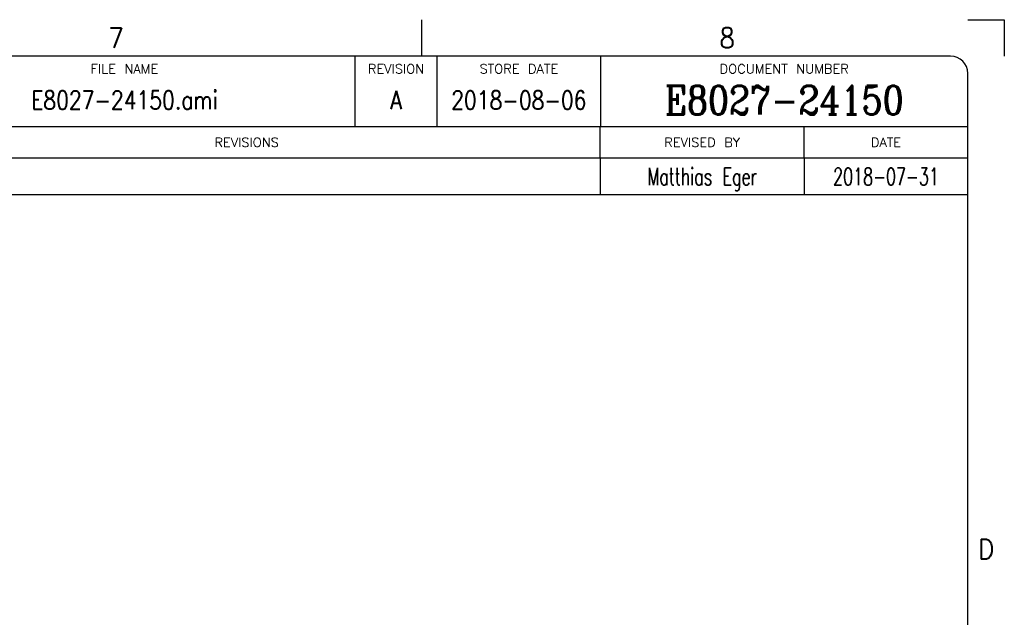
# Model space of a CAD drawing. Header units: millimetres. Extents: x 31 to 872, y 29 to 623.
# Tile 29 of 29: x 700 to 872, y 519 to 623. Entities that reach past the tile are written whole.
import ezdxf

# ---------------------------------------------------------------- set-up
doc = ezdxf.new("R2010")
doc.units = ezdxf.units.MM
doc.layers.add('1', color=7, linetype='Continuous')
doc.styles.add('CONVERTER_13', font='txt.shx', dxfattribs={"width": 0.9})
doc.styles.add('CONVERTER_14', font='txt.shx', dxfattribs={"width": 0.675})
doc.styles.add('CONVERTER_15', font='txt.shx', dxfattribs={"width": 0.749})
doc.styles.add('CONVERTER_16', font='txt.shx', dxfattribs={"width": 1.035})
doc.styles.add('CONVERTER_17', font='complex.shx', dxfattribs={"width": 0.855})
doc.styles.add('CONVERTER_18', font='txt.shx', dxfattribs={"width": 0.81})

# ---------------------------------------------------------------- blocks, each defined once
blk = doc.blocks.new('Revision_Block', base_point=(668.3046896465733, 604.6787268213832))
at = {"color": 4, "linetype": 'Continuous'}
for p, q in [((801.4051282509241, 599.1224768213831), (801.4051282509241, 604.6787268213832)), ((836.9146285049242, 599.1224768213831), (836.9146285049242, 604.6787268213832)), ((865.3898285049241, 599.1224768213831), (668.3046896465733, 599.1224768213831)), ((801.4051282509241, 599.1224768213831), (801.4051282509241, 592.8224768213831)), ((836.9146285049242, 599.1224768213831), (836.9146285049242, 592.8224768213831)), ((668.3046896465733, 592.8224768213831), (865.3898285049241, 592.8224768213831))]:
    blk.add_line(p, q, dxfattribs=at)
at = {"color": 4, "char_height": 1.6, "attachment_point": 5, "line_spacing_factor": 1.12545018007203, "style": 'CONVERTER_16'}
for s, insert in [('REVISIONS', (739.8794782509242, 601.9006018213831)), ('REVISED BY', (819.1598783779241, 601.9006018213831)), ('DATE', (851.1522285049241, 601.9006018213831))]:
    blk.add_mtext(s, dxfattribs=dict(at, insert=insert))
at = {"color": 3, "char_height": 3, "line_spacing_factor": 1.02040816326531}
for s, insert, attachment_point, style in [('AS ISSUED', (680.8538282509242, 597.4437268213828), 1, 'CONVERTER_15'), ('Matthias Eger', (819.1598783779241, 597.4437268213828), 2, 'CONVERTER_14'), ('2018-07-31', (851.1522285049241, 597.4437268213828), 2, 'CONVERTER_14')]:
    blk.add_mtext(s, dxfattribs=dict(at, insert=insert, attachment_point=attachment_point, style=style))
blk = doc.blocks.new('Drawing_Grid_Zones', base_point=(37.08982850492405, 35.61622682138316))
at = {"layer": '1', "color": 4, "linetype": 'Continuous'}
for p, q in [((770.3273285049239, 623.266226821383), (770.3273285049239, 616.916226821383)), ((865.3898285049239, 623.266226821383), (871.7398285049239, 623.266226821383)), ((871.7398285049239, 623.266226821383), (871.7398285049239, 616.916226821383))]:
    blk.add_line(p, q, dxfattribs=at)
at = {"layer": '1', "color": 4, "char_height": 3.5, "attachment_point": 5, "line_spacing_factor": 1.08043217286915, "style": 'CONVERTER_13'}
for s, insert in [('7', (717.1460785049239, 620.0912268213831)), ('8', (823.508578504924, 620.0912268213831)), ('D', (868.5648285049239, 531.0537268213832))]:
    blk.add_mtext(s, dxfattribs=dict(at, insert=insert))
blk = doc.blocks.new('A1_Size_Verigy_Frame', base_point=(37.08982850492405, 35.61622682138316))
at = {"color": 7, "linetype": 'Continuous'}
for p, q in [((801.492953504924, 604.6787268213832), (801.492953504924, 616.916226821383)), ((668.3046896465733, 604.6787268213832), (865.3898285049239, 604.6787268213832))]:
    blk.add_line(p, q, dxfattribs=at)
at = {"layer": '1', "color": 7, "linetype": 'Continuous'}
for p, q in [((862.389828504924, 616.916226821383), (40.08982850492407, 616.916226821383)), ((865.3898285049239, 38.61622682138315), (865.3898285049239, 613.9162268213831))]:
    blk.add_line(p, q, dxfattribs=at)
at = {"layer": '1', "color": 4, "linetype": 'Continuous'}
for p, q in [((758.741012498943, 604.6787268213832), (758.741012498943, 616.916226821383)), ((773.017753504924, 604.6787268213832), (773.017753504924, 616.916226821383))]:
    blk.add_line(p, q, dxfattribs=at)
at = {"layer": '1', "color": 7, "linetype": 'Continuous'}
blk.add_arc((862.389828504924, 613.9162268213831), 2.999999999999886, 0, 90, dxfattribs=at)
at = {"layer": '1'}
for name, p in [('Drawing_Grid_Zones', (37.08982850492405, 35.61622682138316)), ('Revision_Block', (668.3046896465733, 604.6787268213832))]:
    blk.add_blockref(name, p, dxfattribs=at)
at = {"color": 4}
for s, insert, char_height, attachment_point, line_spacing_factor, style in [('FILE NAME', (718.6096590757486, 615.506226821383), 1.6, 2, 1.12545018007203, 'CONVERTER_16'), ('REVISION', (765.8793830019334, 615.506226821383), 1.6, 2, 1.12545018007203, 'CONVERTER_16'), ('STORE DATE', (787.2553535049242, 615.506226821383), 1.6, 2, 1.12545018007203, 'CONVERTER_16'), ('DOCUMENT NUMBER', (833.441391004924, 615.506226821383), 1.6, 2, 1.12545018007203, 'CONVERTER_16'), ('E8027-24150.ami', (718.6096590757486, 609.2724768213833), 3.2, 5, 1.02040816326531, 'CONVERTER_18'), ('2018-08-06', (787.2553535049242, 609.2724768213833), 3.2, 5, 1.02040816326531, 'CONVERTER_18')]:
    blk.add_mtext(s, dxfattribs=dict(at, insert=insert, char_height=char_height, attachment_point=attachment_point, line_spacing_factor=line_spacing_factor, style=style))
at = {"color": 3, "insert": (833.441391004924, 609.2724768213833), "char_height": 5, "attachment_point": 5, "line_spacing_factor": 1.02040816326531, "style": 'CONVERTER_17'}
blk.add_mtext('E8027-24150', dxfattribs=at)
at = {"layer": '1', "color": 4, "insert": (765.8793830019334, 609.2724768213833), "char_height": 3.2, "attachment_point": 5, "line_spacing_factor": 1.02040816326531, "style": 'CONVERTER_18'}
blk.add_mtext('A', dxfattribs=at)

msp = doc.modelspace()

# ---------------------------------------------------------------- block references
msp.add_blockref('A1_Size_Verigy_Frame', (37.08982850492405, 35.61622682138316))

doc.saveas('drawing.dxf')
